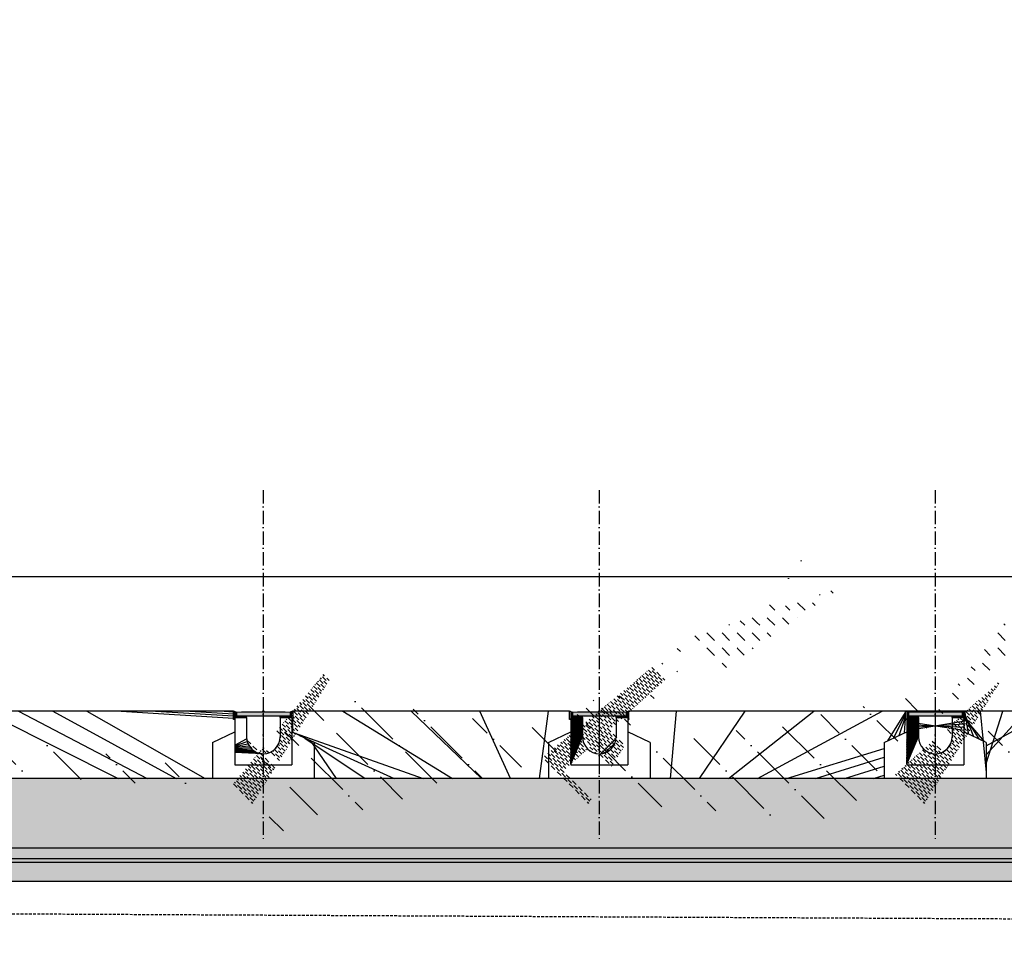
# Model space of a CAD drawing. Header units: centimetres. Extents: x 657501712 to 657529232, y 555122765 to 555182979.
# Tile 65 of 78: x 657509588 to 657510028, y 555123692 to 555124105. Entities that reach past the tile are written whole.
import ezdxf

# ---------------------------------------------------------------- set-up
doc = ezdxf.new("R2010")
doc.units = ezdxf.units.CM
doc.header["$LTSCALE"] = 0.1
for name, pattern in [('ZKZOK_PW_06_00_300$0$ACAD_ISO04W100', [30.5, 24, -3, 0.5, -3]), ('ZKZOK_PW_06_00_300$0$ACAD_ISO10W100', [18.5, 12, -3, 0.5, -3]), ('ZKZOK_PW_06_00_300$0$DASHED', [0.75, 0.5, -0.25])]:
    doc.linetypes.add(name, pattern=pattern)
for name, color, linetype in [('xrefs', 7, 'Continuous'), ('ZKZOK_PW_06_00_300$0$G_GB_030L', 7, 'ZKZOK_PW_06_00_300$0$ACAD_ISO04W100'), ('ZKZOK_PW_06_00_300$0$S_GB_300D', 1, 'Continuous'), ('ZKZOK_PW_06_00_300$0$S_GB_300H', 9, 'Continuous'), ('ZKZOK_PW_06_00_300$0$S_GB_300L', 3, 'Continuous'), ('ZKZOK_PW_06_00_300$0$S_GB_301D', 1, 'Continuous'), ('ZKZOK_PW_06_00_300$0$S_GB_301L', 1, 'Continuous'), ('ZKZOK_PW_06_00_300$0$S_GB_302L', 2, 'Continuous'), ('ZKZOK_PW_06_00_300$0$S_GB_303L', 3, 'Continuous'), ('ZKZOK_PW_06_00_300$0$S_GB_309H', 9, 'Continuous'), ('ZKZOK_PW_06_00_300$0$S_GB_309L', 9, 'Continuous'), ('ZKZOK_PW_06_00_300$0$S_GB_403L', 3, 'Continuous')]:
    doc.layers.add(name, color=color, linetype=linetype)
doc.layers.add('ZKZOK_PW_06_00_300$0$B_KRESK', color=9, linetype='Continuous', lineweight=18)

# ---------------------------------------------------------------- blocks, each defined once
blk = doc.blocks.new('wer')
at = {"layer": 'ZKZOK_PW_06_00_300$0$B_KRESK'}
h = blk.add_hatch(dxfattribs=at)
h.set_pattern_fill('DASH', color=251, scale=15, angle=-32.91639821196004, style=0)
h.set_pattern_definition([(134.9999911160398, (134350.7135362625, 43804.22805023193), (1.044320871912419e-05, 67.35192090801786), [47.625, -47.625])])
h.paths.add_polyline_path([(18719.5465669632, -113.1999855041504), (18717.14888000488, -113.1999855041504), (18721.94426631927, -11.24966716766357), (18719.54658126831, -11.77422618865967)])
h.paths.add_polyline_path([(19777.52553272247, -239.9806146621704), (19522.52555465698, -239.9806098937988), (19522.52555465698, -92.0644941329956), (19522.52551078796, -92.06449508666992), (19422.52555465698, -139.9806146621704), (19422.52555465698, -263.5268478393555), (19422.52555465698, -299.9806280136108), (19877.52552700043, -299.9806871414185), (19877.52553939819, -139.9806118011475), (19777.52554702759, -92.06449794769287)])
h = blk.add_hatch(dxfattribs=at)
h.set_pattern_fill('DASH', color=251, scale=15, angle=-32.91639821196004, style=0)
h.set_pattern_definition([(134.9999911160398, (135850.7135372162, 43804.22811985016), (1.044320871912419e-05, 67.35192090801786), [47.625, -47.625])])
h.paths.add_polyline_path([(20219.5465669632, -113.1999139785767), (20217.14888000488, -113.1999139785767), (20221.9442653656, -11.24959754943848), (20219.54657936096, -11.77415561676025)])
h.paths.add_polyline_path([(21277.52553272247, -239.980544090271), (21022.52555465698, -239.9805383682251), (21022.52555274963, -92.06442546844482), (21022.52551078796, -92.06442356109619), (20922.52555274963, -139.9805431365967), (20922.52555465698, -263.5267782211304), (20922.52555465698, -299.9805574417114), (21377.5255279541, -299.980616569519), (21377.52553939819, -139.9805431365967), (21277.52554607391, -92.06442832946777)])
h = blk.add_hatch(dxfattribs=at)
h.set_pattern_fill('DASH', color=251, scale=15, angle=-32.91639821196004, style=0)
h.set_pattern_definition([(134.9999911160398, (137350.7135353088, 43804.22819042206), (1.044320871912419e-05, 67.35192090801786), [47.625, -47.625])])
h.paths.add_polyline_path([(21719.5465669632, -113.1998443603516), (21717.14888000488, -113.1998434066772), (21721.94426631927, -11.24952697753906), (21719.54657936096, -11.77408504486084)])
h.paths.add_polyline_path([(22777.5255317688, -239.9804725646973), (22522.52555465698, -239.98046875), (22522.52555465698, -92.06435489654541), (22522.52550888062, -92.06435489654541), (22422.52555274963, -139.9804725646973), (22422.52555274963, -263.526707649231), (22422.52555465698, -299.980486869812), (22877.52552700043, -299.9805479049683), (22877.52553939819, -139.9804725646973), (22777.52554607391, -92.06435871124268)])
at = {"layer": 'ZKZOK_PW_06_00_300$0$S_GB_300H'}
h = blk.add_hatch(dxfattribs=at)
h.set_pattern_fill('ANSI37', color=251, angle=-2.067360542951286e-14)
h.set_pattern_definition([(44.99999999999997, (91811.80693626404, 15294.36273670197), (-2.245064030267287, 2.245064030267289), []), (135, (91811.80693626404, 15294.36273670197), (-2.245064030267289, -2.245064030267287), [])])
h.paths.add_polyline_path([(19517.52556800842, 0.01911830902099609), (19520.02556800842, 0.01911735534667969), (19522.52556800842, -2.980881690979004), (19522.52556800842, -32.98088359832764), (19517.52556610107, -32.98088359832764)])
h = blk.add_hatch(dxfattribs=at)
h.set_pattern_fill('ANSI37', color=251, angle=-2.067360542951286e-14)
h.set_pattern_definition([(135, (-52511.75580024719, 15294.36273765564), (2.245064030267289, 2.245064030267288), []), (44.99999999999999, (-52511.75580024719, 15294.36273765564), (2.245064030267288, -2.245064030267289), [])])
h.paths.add_polyline_path([(19782.52556800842, 0.01911735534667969), (19780.02556991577, 0.01911830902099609), (19777.52556800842, -2.980883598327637), (19777.5255689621, -32.98088359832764), (19782.5255689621, -32.98088359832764)])
h = blk.add_hatch(dxfattribs=at)
h.set_pattern_fill('ANSI37', color=251, angle=-2.067360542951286e-14)
h.set_pattern_definition([(44.99999999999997, (93311.80693626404, 15294.36282348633), (-2.245064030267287, 2.245064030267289), []), (135, (93311.80693626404, 15294.36282348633), (-2.245064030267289, -2.245064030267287), [])])
h.paths.add_polyline_path([(21017.52556800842, 0.01920413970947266), (21020.02556800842, 0.01920413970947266), (21022.52556800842, -2.98079776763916), (21022.52556800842, -32.98079776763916), (21017.52556800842, -32.98079776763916)])
h = blk.add_hatch(dxfattribs=at)
h.set_pattern_fill('ANSI37', color=251, angle=-2.067360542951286e-14)
h.set_pattern_definition([(135, (-51011.75579929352, 15294.36282348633), (2.245064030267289, 2.245064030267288), []), (44.99999999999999, (-51011.75579929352, 15294.36282348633), (2.245064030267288, -2.245064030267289), [])])
h.paths.add_polyline_path([(21282.5255689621, 0.01920413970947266), (21280.0255689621, 0.01920413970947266), (21277.5255689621, -2.980795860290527), (21277.5255689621, -32.98079776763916), (21282.5255689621, -32.98079586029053)])
h = blk.add_hatch(dxfattribs=at)
h.set_pattern_fill('ANSI37', color=251, angle=-2.067360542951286e-14)
h.set_pattern_definition([(44.99999999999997, (94811.80693626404, 15294.36273670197), (-2.245064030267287, 2.245064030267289), []), (135, (94811.80693626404, 15294.36273670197), (-2.245064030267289, -2.245064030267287), [])])
h.paths.add_polyline_path([(22517.52556610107, 0.01911830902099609), (22520.02556800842, 0.01911735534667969), (22522.52556800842, -2.980883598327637), (22522.52556800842, -32.98088359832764), (22517.52556800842, -32.98088359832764)])
h = blk.add_hatch(dxfattribs=at)
h.set_pattern_fill('ANSI37', color=251, angle=-2.067360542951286e-14)
h.set_pattern_definition([(135, (-49511.75580024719, 15294.36273765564), (2.245064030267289, 2.245064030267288), []), (44.99999999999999, (-49511.75580024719, 15294.36273765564), (2.245064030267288, -2.245064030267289), [])])
h.paths.add_polyline_path([(22782.5255689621, 0.01911735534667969), (22780.0255689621, 0.01911830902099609), (22777.52556991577, -2.980881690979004), (22777.5255689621, -32.98088359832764), (22782.52556991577, -32.980881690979)])
h = blk.add_hatch(color=251, dxfattribs=at)
h.dxf.hatch_style = 1
edge = h.paths.add_edge_path()
edge.add_arc((19520.02556800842, -35.48088359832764), 2.5, 0, 360)
at = {"layer": 'ZKZOK_PW_06_00_300$0$S_GB_300H', "ltscale": 10}
h = blk.add_hatch(dxfattribs=at)
h.set_pattern_fill('ANSI38', color=251, scale=3, angle=-2.067360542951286e-14)
h.set_pattern_definition([(44.99999999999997, (91811.80693626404, 15294.36273670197), (-6.735192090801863, 6.735192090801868), []), (135, (91811.80693626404, 15294.36273670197), (-20.2055762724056, 6.735192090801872), [23.8125, -14.2875])])
h.paths.add_polyline_path([(19725.02556610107, -27.98088932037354), (19777.5255651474, -27.98089408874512), (19777.52554512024, -239.9808959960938), (19522.52556800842, -239.9808893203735), (19522.52556800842, -27.98088359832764), (19575.02556610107, -27.98088359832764), (19575.02556228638, -114.9808788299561, 1), (19725.02556228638, -114.9808864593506)])
at = {"layer": 'ZKZOK_PW_06_00_300$0$S_GB_300H'}
h = blk.add_hatch(dxfattribs=at)
h.set_pattern_fill('ANSI31', color=251, angle=-2.067360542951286e-14)
h.set_pattern_definition([(44.99999999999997, (91814.30693626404, 15294.36273765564), (-2.245064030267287, 2.245064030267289), [])])
h.paths.add_polyline_path([(19575.02556610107, -27.980881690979), (19575.02556610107, -23.980881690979), (19529.02556705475, -23.98088264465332), (19529.02556610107, -2.980881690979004), (19525.02556800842, -2.980881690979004), (19525.02556800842, -27.980881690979)])
h = blk.add_hatch(dxfattribs=at)
h.set_pattern_fill('ANSI31', color=251, angle=-2.067360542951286e-14)
h.set_pattern_definition([(135, (-52514.25580024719, 15294.36273765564), (2.245064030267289, 2.245064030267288), [])])
h.paths.add_polyline_path([(19725.02556991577, -27.980881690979), (19725.02556991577, -23.98088264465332), (19771.0255689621, -23.98088264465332), (19771.0255689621, -2.980881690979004), (19775.0255689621, -2.980881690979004), (19775.02556991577, -27.980881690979)])
h = blk.add_hatch(color=251, dxfattribs=at)
h.dxf.hatch_style = 1
edge = h.paths.add_edge_path()
edge.add_arc((19780.0255689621, -35.48088359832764), 2.5, 0, 360)
h = blk.add_hatch(color=251, dxfattribs=at)
h.dxf.hatch_style = 1
edge = h.paths.add_edge_path()
edge.add_arc((21020.02556800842, -35.48079776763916), 2.5, 0, 360)
at = {"layer": 'ZKZOK_PW_06_00_300$0$S_GB_300H', "ltscale": 10}
h = blk.add_hatch(dxfattribs=at)
h.set_pattern_fill('ANSI38', color=251, scale=3, angle=-2.067360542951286e-14)
h.set_pattern_definition([(44.99999999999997, (93311.80693626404, 15294.36282348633), (-6.735192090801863, 6.735192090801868), []), (135, (93311.80693626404, 15294.36282348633), (-20.2055762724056, 6.735192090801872), [23.8125, -14.2875])])
h.paths.add_polyline_path([(21225.02556800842, -27.98080348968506), (21277.52556610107, -27.98080825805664), (21277.52554607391, -239.980809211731), (21022.52556800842, -239.9808034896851), (21022.52556800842, -27.98079586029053), (21075.02556610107, -27.98079586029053), (21075.02556228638, -114.9807929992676, 1), (21225.02556228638, -114.9807996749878)])
at = {"layer": 'ZKZOK_PW_06_00_300$0$S_GB_300H'}
h = blk.add_hatch(dxfattribs=at)
h.set_pattern_fill('ANSI31', color=251, angle=-2.067360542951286e-14)
h.set_pattern_definition([(44.99999999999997, (93314.30693626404, 15294.36282348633), (-2.245064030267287, 2.245064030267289), [])])
h.paths.add_polyline_path([(21075.02556610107, -27.98079490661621), (21075.02556610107, -23.98079586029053), (21029.02556800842, -23.98079681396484), (21029.02556705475, -2.980794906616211), (21025.02556800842, -2.980794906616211), (21025.02556800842, -27.98079586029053)])
h = blk.add_hatch(dxfattribs=at)
h.set_pattern_fill('ANSI31', color=251, angle=-2.067360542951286e-14)
h.set_pattern_definition([(135, (-51014.25580024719, 15294.36282348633), (2.245064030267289, 2.245064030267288), [])])
h.paths.add_polyline_path([(21225.02556991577, -27.98079490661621), (21225.02556991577, -23.98079586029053), (21271.0255689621, -23.98079586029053), (21271.0255689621, -2.980794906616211), (21275.0255689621, -2.980795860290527), (21275.0255689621, -27.98079586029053)])
h = blk.add_hatch(color=251, dxfattribs=at)
h.dxf.hatch_style = 1
edge = h.paths.add_edge_path()
edge.add_arc((21280.02556800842, -35.48079776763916), 2.5, 0, 360)
h = blk.add_hatch(color=251, dxfattribs=at)
h.dxf.hatch_style = 1
edge = h.paths.add_edge_path()
edge.add_arc((22520.02556800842, -35.48088359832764), 2.5, 0, 360)
at = {"layer": 'ZKZOK_PW_06_00_300$0$S_GB_300H', "ltscale": 10}
h = blk.add_hatch(dxfattribs=at)
h.set_pattern_fill('ANSI38', color=251, scale=3, angle=-2.067360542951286e-14)
h.set_pattern_definition([(44.99999999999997, (94811.80693626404, 15294.36273670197), (-6.735192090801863, 6.735192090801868), []), (135, (94811.80693626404, 15294.36273670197), (-20.2055762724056, 6.735192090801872), [23.8125, -14.2875])])
h.paths.add_polyline_path([(22725.02556610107, -27.98089027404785), (22777.5255651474, -27.98089504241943), (22777.52554512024, -239.9808959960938), (22522.52556800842, -239.9808893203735), (22522.52556800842, -27.98088359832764), (22575.02556610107, -27.98088359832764), (22575.02556228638, -114.9808778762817, 1), (22725.0255613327, -114.9808864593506)])
at = {"layer": 'ZKZOK_PW_06_00_300$0$S_GB_300H'}
h = blk.add_hatch(dxfattribs=at)
h.set_pattern_fill('ANSI31', color=251, angle=-2.067360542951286e-14)
h.set_pattern_definition([(44.99999999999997, (94814.30693721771, 15294.36273765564), (-2.245064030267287, 2.245064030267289), [])])
h.paths.add_polyline_path([(22575.02556800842, -27.980881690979), (22575.02556800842, -23.980881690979), (22529.02556705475, -23.980881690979), (22529.02556800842, -2.980883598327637), (22525.02556800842, -2.980881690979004), (22525.02556800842, -27.98088073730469)])
h = blk.add_hatch(dxfattribs=at)
h.set_pattern_fill('ANSI31', color=251, angle=-2.067360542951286e-14)
h.set_pattern_definition([(135, (-49514.25579929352, 15294.36273765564), (2.245064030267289, 2.245064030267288), [])])
h.paths.add_polyline_path([(22725.02556991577, -27.980881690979), (22725.02556991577, -23.98088264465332), (22771.0255689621, -23.98088264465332), (22771.02556991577, -2.980883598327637), (22775.02556991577, -2.980883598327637), (22775.0255689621, -27.98088073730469)])
h = blk.add_hatch(color=251, dxfattribs=at)
h.dxf.hatch_style = 1
edge = h.paths.add_edge_path()
edge.add_arc((22780.0255689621, -35.480881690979), 2.5, 0, 360)
at = {"layer": 'ZKZOK_PW_06_00_300$0$S_GB_309H'}
h = blk.add_hatch(dxfattribs=at)
h.set_pattern_fill('ANSI33', color=251, scale=30, angle=-2.067360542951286e-14)
h.set_pattern_definition([(44.99999999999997, (-736443.4490127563, 461576.4483423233), (-134.7038418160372, 134.7038418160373), []), (44.99999999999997, (-736308.7451133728, 461576.4483423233), (-134.7038418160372, 134.7038418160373), [95.24999999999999, -47.62499999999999])])
h.paths.add_polyline_path([(10899.74934387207, -310.1945667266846), (9059.749345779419, -310.1945667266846), (9059.74935913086, -610.1945667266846), (10899.74935817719, -610.1945667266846)])
h.paths.add_polyline_path([(9059.749345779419, -310.1945667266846), (8178.6139793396, -300), (8178.614530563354, -610.1945667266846), (9059.74935913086, -610.1945667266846)])
h.paths.add_polyline_path([(12750.02613449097, 6150), (12600.0255279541, 6150), (12600.0255279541, 600), (12750.02613449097, 600.0000009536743)])
h.paths.add_polyline_path([(12600.0255279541, 6150), (12450.0255279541, 6150), (12450.0255279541, 600), (12600.0255279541, 600)])
h.paths.add_polyline_path([(12550.02552986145, 6560), (12450.0255279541, 6560.000000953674), (12450.0255279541, 6240), (12550.0255279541, 6240.000000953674)], flags=17)
h.paths.add_polyline_path([(12600.0255279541, 6600), (12550.0255279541, 6600.000000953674), (12550.02552986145, 6560), (12550.0255279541, 6200), (12450.0255279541, 6200.000000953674), (12450.0255279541, 6150), (12600.0255279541, 6150)])
h.paths.add_polyline_path([(12650.02613449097, 6600), (12600.0255279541, 6600), (12600.0255279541, 6150), (12750.02613449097, 6150), (12750.02613449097, 6200.000000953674), (12650.02613449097, 6200), (12650.02613639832, 6240)])
h.paths.add_polyline_path([(12750.02613449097, 6560), (12650.02613449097, 6560.000000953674), (12650.02613639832, 6240), (12750.02613639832, 6240)])
h.paths.add_polyline_path([(16139.74934577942, -300), (14299.7496471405, -299.9999990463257), (14299.74935913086, -610.1945667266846), (16139.74935913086, -610.1945667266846)])
h.paths.add_polyline_path([(17979.74964904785, -299.9999980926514), (16139.74934577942, -300), (16139.74935913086, -610.1945667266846), (17979.74935817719, -610.1945667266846)])
h.paths.add_polyline_path([(19819.74934577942, -299.9999980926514), (17979.74964904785, -299.9999980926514), (17979.74935817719, -610.1945667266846), (19819.74935913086, -610.1945667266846)])
h.paths.add_polyline_path([(21659.74964904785, -299.9999122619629), (19819.74934577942, -299.9999980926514), (19819.74935913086, -610.1945667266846), (21659.74935913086, -610.1945667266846)])
h.paths.add_polyline_path([(23499.74964904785, -299.9999980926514), (21659.74964904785, -299.9999122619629), (21659.74935913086, -610.1945667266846), (23499.74935817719, -610.1945667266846)])
h.paths.add_polyline_path([(25350.05136489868, 6150), (25200.05106258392, 6150), (25200.05106258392, 600.0000009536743), (25350.0510892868, 600)])
h.paths.add_polyline_path([(25200.05106258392, 6150), (25050.05106258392, 6150.000000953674), (25050.05106258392, 600.0000009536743), (25200.05106258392, 600.0000009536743)])
h.paths.add_polyline_path([(25350.05136585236, 6560), (25250.05136585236, 6560.000000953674), (25250.05136585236, 6240.000000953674), (25350.05136680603, 6240)])
h.paths.add_polyline_path([(25250.05136680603, 6600), (25200.05106163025, 6600.000000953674), (25200.05106258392, 6150), (25350.05136489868, 6150), (25350.05136680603, 6180.000000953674), (25350.05136680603, 6200.000000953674), (25250.05167007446, 6200.000000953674), (25250.05136680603, 6200)])
h.paths.add_polyline_path([(25200.05106163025, 6600.000000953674), (25150.05075836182, 6600.000000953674), (25150.05075836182, 6560.000000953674), (25150.05075836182, 6240), (25150.05106258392, 6240.000000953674), (25150.05106258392, 6200), (25050.05106163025, 6200.000000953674), (25050.05106258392, 6150.000000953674), (25200.05106258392, 6150)])
h.paths.add_polyline_path([(25150.05075836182, 6560.000000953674), (25050.05075836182, 6560.000000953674), (25050.05075836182, 6240.000000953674), (25150.05075836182, 6240)], flags=17)
h.paths.add_polyline_path([(36100.30170822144, -300.0000009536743), (34260.30171108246, -299.9999980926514), (34260.30169582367, -610.1945667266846), (36100.30169487, -610.1945667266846)])
h.paths.add_polyline_path([(34260.30171108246, -299.9999980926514), (32420.30170726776, -299.9999980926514), (32420.30169487, -610.1945667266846), (34260.30169582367, -610.1945667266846)])
h.paths.add_polyline_path([(32420.30170726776, -299.9999980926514), (30580.30201148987, -299.9999990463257), (30580.30169582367, -610.1945667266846), (32420.30169487, -610.1945667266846)])
h.paths.add_polyline_path([(30580.30201148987, -299.9999990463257), (28740.30170822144, -300.0004167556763), (28740.30169487, -610.1945667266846), (30580.30169582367, -610.1945667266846)])
h.paths.add_polyline_path([(28740.30170822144, -300.0004167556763), (26900.30171012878, -299.9999990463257), (26900.30169487, -610.1945667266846), (28740.30169487, -610.1945667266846)])
h.paths.add_polyline_path([(37949.97445869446, 6150.000000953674), (37799.97445869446, 6150.000000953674), (37799.97445869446, 600.0000009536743), (37949.97445869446, 600.0000009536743)])
h.paths.add_polyline_path([(37799.97445869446, 6150.000000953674), (37649.97445869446, 6150.000000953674), (37649.97445869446, 600.0000009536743), (37799.97445869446, 600.0000009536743)])
h.paths.add_polyline_path([(37949.97445869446, 7200.000000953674), (37799.97445869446, 7200), (37799.97445869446, 6150.000000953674), (37949.97445869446, 6150.000000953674)])
h.paths.add_polyline_path([(37799.97445869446, 7200), (37649.97445869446, 7200.000000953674), (37649.97445869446, 6600), (37749.97415542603, 6600), (37749.97415542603, 6200), (37649.97446060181, 6200), (37649.97445869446, 6150.000000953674), (37799.97445869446, 6150.000000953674)])
h.paths.add_polyline_path([(12450.0255279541, -10.19456768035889), (12600.02552700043, -10.19456672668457), (12600.0255279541, 600), (12450.0255279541, 600)])
h.paths.add_polyline_path([(11949.99320411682, -610.1945667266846), (11949.99320793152, -299.9999980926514), (10899.74934387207, -310.1945667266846), (10899.74935817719, -610.1945667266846)])
h.paths.add_polyline_path([(13250.05785179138, -299.9999980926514), (13250.05785179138, -610.1945667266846), (14299.74935913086, -610.1945667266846), (14299.7496471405, -299.9999990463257)])
h.paths.add_polyline_path([(12600.02552700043, -10.19456672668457), (12750.02613449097, -10.19456672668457), (12750.02613449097, 600.0000009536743), (12600.0255279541, 600)])
h.paths.add_polyline_path([(25200.05106258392, 0), (25350.0510597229, 0), (25350.0510892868, 600), (25200.05106258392, 600.0000009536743)])
h.paths.add_polyline_path([(25850.05136585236, -299.9999980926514), (25850.05106258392, -610.1945676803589), (26900.30169487, -610.1945667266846), (26900.30171012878, -299.9999990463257)])
h.paths.add_polyline_path([(25050.05106163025, 0), (25200.05106258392, 0), (25200.05106258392, 600.0000009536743), (25050.05106258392, 600.0000009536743)])
h.paths.add_polyline_path([(24550.05106163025, -610.1945667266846), (24550.05106163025, -299.9999980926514), (23499.74964904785, -299.9999980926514), (23499.74935817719, -610.1945667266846)])
h.paths.add_polyline_path([(37149.97445869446, -610.1945667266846), (37149.97476196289, -299.9999990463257), (36100.30170822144, -300.0000009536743), (36100.30169487, -610.1945667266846)])
h.paths.add_polyline_path([(37649.97445869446, -10.19456672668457), (37799.97445869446, -10.19456672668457), (37799.97445869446, 600.0000009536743), (37649.97445869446, 600.0000009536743)])
h.paths.add_polyline_path([(37799.97445869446, -10.19456672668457), (37949.97445869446, -10.19456672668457), (37949.97445869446, 600.0000009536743), (37799.97445869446, 600.0000009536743)])
h = blk.add_hatch(dxfattribs=at)
h.set_pattern_fill('ANSI35', color=251, scale=25, angle=270)
h.set_pattern_definition([(314.9999999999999, (-736443.449005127, 384631.1646146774), (112.2532015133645, 112.2532015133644), []), (314.9999999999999, (-736443.4490041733, 384518.9113674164), (112.2532015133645, 112.2532015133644), [198.4375, -39.68749999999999, 0, -39.68749999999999])])
h.paths.add_polyline_path([(15022.52556800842, -92.06477546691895), (15022.52556800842, -37.98088359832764), (15017.52556800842, -37.98088359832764), (15017.52556800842, 0.01911735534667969), (14200.02553653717, 0.01911735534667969), (14200.0255355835, -299.9808826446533), (14922.52556800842, -299.980881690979), (14922.52556800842, -139.9808931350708)])
h.paths.add_polyline_path([(14200.02553653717, 0.01911735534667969), (13782.52554607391, 0.01911735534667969), (13782.52554512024, -37.98088359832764), (13781.14391326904, -93.79856491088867), (13877.5255279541, -139.9808931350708), (13877.52551651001, -299.980881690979), (14200.0255355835, -299.9808826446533)])
h.paths.add_polyline_path([(13522.52554321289, -37.98088359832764), (13517.52554321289, -37.980881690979), (13517.52554321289, 0.01911830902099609), (13250.05786132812, 0.01911735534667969), (13250.05786132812, -299.980881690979), (13422.52554512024, -299.980881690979), (13422.52554321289, -139.9808950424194), (13522.52554321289, -92.06477546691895)])
h.paths.add_polyline_path([(16522.52556800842, -92.06477642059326), (16522.52556610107, -37.98088359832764), (16517.52556800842, -37.98088359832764), (16517.52556800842, 0.01911735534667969), (15282.5255689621, 0.01911735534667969), (15282.52556991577, -37.98088359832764), (15281.14393615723, -93.79856586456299), (15377.52555274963, -139.9808950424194), (15377.52554130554, -299.980881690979), (16422.52556800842, -299.980881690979), (16422.52556800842, -139.9808950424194)])
h.paths.add_polyline_path([(18022.52556800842, -92.06477546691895), (18022.52556800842, -37.980881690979), (18017.52556800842, -37.98088359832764), (18017.52556800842, 0.01911735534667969), (16782.5255689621, 0.01911735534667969), (16782.52556991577, -37.98088359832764), (16781.14393615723, -93.79856586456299), (16877.52555274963, -139.9808950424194), (16877.52554130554, -299.980881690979), (17922.52556800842, -299.9808826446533), (17922.52556800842, -139.9808950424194)])
h.paths.add_polyline_path([(19522.52556800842, -37.98088359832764), (19517.52556800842, -37.980881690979), (19517.52556800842, 0.01911830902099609), (18282.5255689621, 0.01911830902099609), (18282.5255689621, -37.980881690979), (18281.14393615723, -93.79856491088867), (18377.52555179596, -139.9808950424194), (18377.52554035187, -299.980881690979), (19422.52556800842, -299.980881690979), (19422.52556800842, -139.9808950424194), (19522.52556800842, -92.06477546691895)])
h.paths.add_polyline_path([(21022.52556800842, -92.06468868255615), (21022.52556800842, -37.98079586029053), (21017.52556800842, -37.98079776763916), (21017.52556800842, 0.01920413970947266), (19782.52556800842, 0.01911735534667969), (19782.5255689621, -37.98088359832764), (19781.14393615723, -93.79856491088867), (19877.52555179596, -139.9808950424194), (19877.52554035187, -299.980881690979), (20922.52556800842, -299.980881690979), (20922.52556800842, -139.9808073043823)])
h.paths.add_polyline_path([(22522.52556800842, -37.98088359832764), (22517.52556800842, -37.980881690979), (22517.52556800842, 0.01920413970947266), (21282.5255689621, 0.01920413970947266), (21282.5255689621, -37.98079586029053), (21281.14393615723, -93.7984790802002), (21377.52555179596, -139.980809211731), (21377.52554035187, -299.980881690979), (22422.52556800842, -299.980881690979), (22422.52556800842, -139.9808931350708), (22522.52556800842, -92.06477546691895)])
h.paths.add_polyline_path([(23922.52556800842, -139.9808950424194), (24022.52556800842, -92.06477642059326), (24022.52556800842, -37.98088359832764), (24017.52556800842, -37.98088359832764), (24017.52556800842, 0.01920413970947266), (22782.5255689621, 0.01920318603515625), (22782.5255689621, -37.98088359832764), (22781.14393615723, -93.79856491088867), (22877.52555179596, -139.9808931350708), (22877.52554035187, -299.980881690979), (23922.52556800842, -299.980881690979)])
h.paths.add_polyline_path([(24550.05107021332, 0.01911830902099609), (24282.52556991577, 0.01911735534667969), (24282.5255689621, -37.98088359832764), (24281.14393615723, -93.79856586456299), (24377.52555274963, -139.9808950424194), (24377.52554035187, -299.980881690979), (24550.05107021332, -299.980881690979)])
h = blk.add_hatch(dxfattribs=at)
h.set_pattern_fill('DASH', color=251, scale=15, angle=315)
h.set_pattern_definition([(314.9999999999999, (-735957.7343015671, 388596.2563142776), (67.35192090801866, -3.907985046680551e-14), [47.62499999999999, -47.62499999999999])])
h.paths.add_polyline_path([(25750.0833864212, -900), (24550.0510635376, -899.9999990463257), (24550.05375576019, -950), (25750.08607673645, -949.9407358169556)])
h.paths.add_polyline_path([(38499.97445869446, -899.9999904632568), (38350.00678348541, -900), (37149.97445869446, -899.9999990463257), (37149.97715187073, -949.9999990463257), (38350.00947284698, -949.9407358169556), (38499.97445869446, -950)])
h.paths.add_polyline_path([(11949.99320316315, -659.9913883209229), (11949.99320411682, -610.1945667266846), (8178.647403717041, -610.1945667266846), (8178.650096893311, -660.1945657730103)])
h.paths.add_polyline_path([(24550.05106258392, -659.3125734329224), (24550.05106163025, -610.1945667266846), (13250.05785179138, -610.1945667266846), (13250.05785274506, -659.9213485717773)])
h.paths.add_polyline_path([(37149.97445869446, -658.6337661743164), (37149.97445869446, -610.1945667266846), (25850.05106258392, -610.1945676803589), (25850.05106258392, -659.2425374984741)])
h = blk.add_hatch(dxfattribs=at)
h.set_pattern_fill('DASH', color=251, scale=20, angle=44.99999999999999)
h.set_pattern_definition([(44.99999999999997, (-735957.7343015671, 388596.2563142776), (3.907985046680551e-14, 89.80256121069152), [63.5, -63.5])])
h.paths.add_polyline_path([(37249.9421339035, -949.9954414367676), (37149.97445869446, -949.9999990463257), (37149.97445869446, -658.6337661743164), (25850.05106258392, -659.2425374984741), (25850.05106258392, -899.9999990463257), (25850.05375289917, -949.9407339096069), (25750.0860786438, -949.9452924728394), (25750.08607673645, -949.9407358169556), (24650.01873779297, -949.9999990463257), (24650.01873779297, -949.9954414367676), (24550.05106258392, -950), (24550.05106258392, -659.3125734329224), (13250.05785274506, -659.9213485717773), (13250.05785274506, -900), (13150.05785179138, -900), (13150.0605430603, -949.9407358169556), (11949.99320411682, -950), (11949.99320316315, -659.9913883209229), (8178.650096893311, -660.1945657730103), (8178.655485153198, -760.1945667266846), (11609.75873947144, -760.1945667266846), (11849.99370670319, -1050.00060749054), (13350.05737686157, -1050.00057220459), (13590.29231643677, -760.1945667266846), (24209.78427314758, -760.1945667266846), (24450.05106258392, -1050), (25850.0833864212, -1049.999999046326), (26190.31785011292, -760.1945667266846), (36809.70767021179, -760.1945667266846), (37008.5213394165, -1000), (38499.97446060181, -1000.000000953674), (38499.97445869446, -950), (37249.9421339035, -950)])
at = {"layer": 'ZKZOK_PW_06_00_300$0$S_GB_403L'}
h = blk.add_hatch(color=251, dxfattribs=at)
h.dxf.hatch_style = 1
h.paths.add_polyline_path([(19769.66086769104, -22.63119411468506), (19769.66086769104, -3.531192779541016), (19747.16087341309, -2.631194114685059), (19552.16086769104, -2.631192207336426), (19529.66086673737, -3.531192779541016), (19529.66086769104, -22.63119220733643)])
h = blk.add_hatch(color=251, dxfattribs=at)
h.dxf.hatch_style = 1
h.paths.add_polyline_path([(21269.66086959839, -22.63110637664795), (21269.66086959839, -3.531105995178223), (21247.16087341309, -2.631106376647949), (21052.16086769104, -2.631105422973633), (21029.66086769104, -3.531105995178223), (21029.66086769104, -22.63110637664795)])
h = blk.add_hatch(color=251, dxfattribs=at)
h.dxf.hatch_style = 1
h.paths.add_polyline_path([(22769.66086769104, -22.63119411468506), (22769.66086769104, -3.531192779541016), (22747.16087341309, -2.631194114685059), (22552.16086769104, -2.631192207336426), (22529.66086769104, -3.531192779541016), (22529.66086769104, -22.63119220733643)])
at = {"layer": 'ZKZOK_PW_06_00_300$0$G_GB_030L', "color": 251, "linetype": 'ZKZOK_PW_06_00_300$0$ACAD_ISO10W100', "ltscale": 50}
for p, q in [((19650.02552318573, 987.2245435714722), (19650.02559661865, -574.9808826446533)), ((21150.02552318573, 987.2246313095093), (21150.02559661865, -574.9808826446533)), ((22650.02552318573, 987.2247171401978), (22650.02559661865, -574.9808826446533))]:
    blk.add_line(p, q, dxfattribs=at)
at = {"layer": 'ZKZOK_PW_06_00_300$0$G_GB_030L', "color": 251, "linetype": 'ZKZOK_PW_06_00_300$0$ACAD_ISO10W100', "ltscale": 5}
for points in [[(19650.0255689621, 30.5383996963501), (19650.02555179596, -281.0545330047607)], [(21150.02556991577, 30.53848552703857), (21150.02555179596, -281.0544481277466)], [(22650.02556991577, 30.5383996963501), (22650.02555274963, -281.0545330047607)]]:
    blk.add_lwpolyline(points, dxfattribs=at)
at = {"layer": 'ZKZOK_PW_06_00_300$0$S_GB_300D', "color": 251}
for p, q in [((19522.52556800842, -149.9808950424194), (19522.52556800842, -149.9808950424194)), ((21022.52556800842, -149.980809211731), (21022.52556800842, -149.980809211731)), ((22522.52556800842, -149.9808950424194), (22522.52556800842, -149.9808950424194))]:
    blk.add_line(p, q, dxfattribs=at)
at = {"layer": 'ZKZOK_PW_06_00_300$0$S_GB_300L', "color": 251}
for p, q in [((19422.52556800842, -139.9808950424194), (19522.52556800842, -92.06477546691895)), ((19877.52555179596, -139.9808950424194), (19777.52555179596, -92.06477546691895)), ((20922.52556800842, -139.9808073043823), (21022.52556800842, -92.06468868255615)), ((21377.52555179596, -139.980809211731), (21277.52555274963, -92.06468868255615)), ((22422.52556800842, -139.9808931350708), (22522.52556800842, -92.06477546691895)), ((22877.52555179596, -139.9808931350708), (22777.52555179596, -92.06477546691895)), ((19422.52556800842, -139.9808950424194), (19422.52556800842, -299.980881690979)), ((19877.52555179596, -139.9808950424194), (19877.52554035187, -299.980881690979)), ((20922.52556800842, -139.9808073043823), (20922.52556800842, -299.9807958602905)), ((21377.52555179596, -139.980809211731), (21377.52554035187, -299.9807958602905)), ((22422.52556800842, -139.9808931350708), (22422.52556800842, -299.980881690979)), ((22877.52555179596, -139.9808931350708), (22877.52554035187, -299.980881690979)), ((20047.24931144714, -299.9999990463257), (19592.24933815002, -299.9999990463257)), ((21887.24931144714, -299.9999132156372), (21432.24933815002, -299.9999132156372))]:
    blk.add_line(p, q, dxfattribs=at)
at = {"layer": 'ZKZOK_PW_06_00_300$0$S_GB_301D', "color": 251}
for p, q in [((19645.42797279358, 0.01911735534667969), (19654.62316226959, 0.01911735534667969)), ((21145.42797279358, 0.01920413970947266), (21154.62316226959, 0.01920318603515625)), ((22645.42797374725, 0.01911735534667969), (22654.62316322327, 0.01911735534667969))]:
    blk.add_line(p, q, dxfattribs=at)
at = {"layer": 'ZKZOK_PW_06_00_300$0$S_GB_301D', "color": 251, "linetype": 'ZKZOK_PW_06_00_300$0$DASHED', "ltscale": 250}
blk.add_line((8178.614540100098, -852.9373359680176), (37649.97446727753, -999.9999990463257), dxfattribs=at)
at = {"layer": 'ZKZOK_PW_06_00_300$0$S_GB_301L', "color": 251, "linetype": 'ZKZOK_PW_06_00_300$0$DASHED', "ltscale": 1000}
for p, q in [((39949.97447013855, 599.9999914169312), (-12750.02553939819, 600)), ((37649.97445869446, 600.0000009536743), (-12750.02554130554, 600))]:
    blk.add_line(p, q, dxfattribs=at)
at = {"layer": 'ZKZOK_PW_06_00_300$0$S_GB_301L', "color": 251, "linetype": 'ZKZOK_PW_06_00_300$0$DASHED', "ltscale": 150, "const_width": 5}
blk.add_lwpolyline([(13250.05785274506, -675.2611818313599), (24550.05106258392, -675.2611818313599)], dxfattribs=at)
at = {"layer": 'ZKZOK_PW_06_00_300$0$S_GB_301L', "color": 251}
for centre in [(19520.02556800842, -35.48088359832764), (19780.0255689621, -35.48088359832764), (21020.02556800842, -35.48079776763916), (21280.02556800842, -35.48079776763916), (22520.02556800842, -35.48088359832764), (22780.0255689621, -35.480881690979)]:
    blk.add_circle(centre, 2.5, dxfattribs=at)
at = {"layer": 'ZKZOK_PW_06_00_300$0$S_GB_302L', "color": 251}
for p, q in [((19522.52556800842, -27.98088359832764), (19522.52556800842, -239.9808826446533)), ((19522.52556800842, -27.98088359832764), (19575.02556419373, -27.98088359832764)), ((19725.02556610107, -27.98088932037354), (19777.5255651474, -27.98089408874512)), ((19777.5255651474, -27.98089408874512), (19777.52554512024, -239.9808959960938)), ((21022.52556800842, -27.98079586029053), (21022.52556800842, -239.9807968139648)), ((21022.52556800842, -27.98079586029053), (21075.02556419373, -27.98079776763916)), ((21225.02556800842, -27.98080348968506), (21277.52556610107, -27.98080825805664)), ((21277.52556610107, -27.98080825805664), (21277.52554607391, -239.980809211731)), ((22522.52556800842, -27.98088359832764), (22522.52556800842, -239.9808826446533)), ((22522.52556800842, -27.98088359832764), (22575.0255651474, -27.98088359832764)), ((22725.02556610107, -27.98089027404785), (22777.5255651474, -27.98089504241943)), ((22777.5255651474, -27.98089504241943), (22777.52554512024, -239.9808959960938)), ((19522.52556800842, -239.9808893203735), (19777.52554512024, -239.9808959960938)), ((21022.52556800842, -239.9808034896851), (21277.52554607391, -239.980809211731)), ((22522.52556800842, -239.9808893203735), (22777.52554512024, -239.9808959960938))]:
    blk.add_line(p, q, dxfattribs=at)
for points in [[(19575.02556610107, -27.98088359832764), (19575.02556228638, -114.9808826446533)], [(19725.02556610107, -27.98088932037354), (19725.02556228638, -114.9808912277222)], [(21075.02556610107, -27.98079586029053), (21075.02556228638, -114.9807968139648)], [(21225.02556800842, -27.98080348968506), (21225.0255613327, -114.9808034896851)], [(22575.02556610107, -27.98088359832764), (22575.02556228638, -114.980881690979)], [(22725.02556610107, -27.98089027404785), (22725.02556228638, -114.9808893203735)]]:
    blk.add_lwpolyline(points, dxfattribs=at)
for centre in [(19650.02556228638, -114.9808826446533), (21150.02556228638, -114.9807958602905), (22650.02556228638, -114.9808826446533)]:
    blk.add_arc(centre, 75.00000000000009, 180, 0, dxfattribs=at)
at = {"layer": 'ZKZOK_PW_06_00_300$0$S_GB_303L', "color": 251}
for p, q in [((19517.52556800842, 0.01911830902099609), (18282.5255689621, 0.01911830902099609)), ((21017.52556800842, 0.01920413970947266), (19782.52556800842, 0.01911735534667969)), ((24017.52556800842, 0.01920413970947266), (21282.5255689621, 0.01920413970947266)), ((24550.05107021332, -299.9999980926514), (13250.05786132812, -299.9999990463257)), ((24550.05136489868, -299.9999980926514), (13250.05815601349, -299.9999990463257)), ((13250.05785179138, -610.1945667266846), (24550.05106163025, -610.1945667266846))]:
    blk.add_line(p, q, dxfattribs=at)
at = {"layer": 'ZKZOK_PW_06_00_300$0$S_GB_309H', "color": 251}
for points in [[(19522.52556800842, -37.98088359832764), (19517.52556800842, -37.980881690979), (19517.52556800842, 0.01911830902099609), (19520.02556800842, 0.01911735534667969), (19525.02556800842, -2.980881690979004), (19525.02556800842, -27.980881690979)], [(19777.5255689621, -37.98088359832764), (19782.5255689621, -37.98088359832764), (19782.52556800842, 0.01911735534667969), (19780.02556991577, 0.01911830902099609), (19775.0255689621, -2.980881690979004), (19775.02556991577, -27.980881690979)], [(21022.52556800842, -37.98079586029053), (21017.52556800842, -37.98079776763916), (21017.52556800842, 0.01920413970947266), (21020.02556800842, 0.01920413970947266), (21025.02556800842, -2.980794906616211), (21025.02556800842, -27.98079586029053)], [(21277.5255689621, -37.98079776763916), (21282.5255689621, -37.98079586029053), (21282.5255689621, 0.01920413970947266), (21280.0255689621, 0.01920413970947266), (21275.0255689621, -2.980795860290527), (21275.0255689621, -27.98079586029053)], [(22522.52556800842, -37.98088359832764), (22517.52556800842, -37.980881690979), (22517.52556610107, 0.01911830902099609), (22520.02556800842, 0.01911735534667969), (22525.02556800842, -2.980881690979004), (22525.02556800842, -27.98088073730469)], [(22777.5255689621, -37.98088359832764), (22782.5255689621, -37.98088359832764), (22782.5255689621, 0.01911735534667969), (22780.0255689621, 0.01911830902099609), (22775.02556991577, -2.980883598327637), (22775.0255689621, -27.98088073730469)]]:
    blk.add_lwpolyline(points, dxfattribs=at)
at = {"layer": 'ZKZOK_PW_06_00_300$0$S_GB_309L', "color": 251, "linetype": 'Continuous'}
for p, q in [((24550.05106163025, -659.3071880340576), (13250.05785274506, -659.9213485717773)), ((24209.78427314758, -760.1945667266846), (13590.29231643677, -760.1945667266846))]:
    blk.add_line(p, q, dxfattribs=at)
at = {"layer": 'ZKZOK_PW_06_00_300$0$S_GB_403L', "color": 251}
for p, q in [((19525.02556800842, -27.980881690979), (19575.02556419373, -27.98088359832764)), ((19525.02556800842, -27.980881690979), (19575.02556419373, -27.98088359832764)), ((19530.02556800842, -3.880882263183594), (19530.02556800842, -22.98088359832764)), ((19575.02556419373, -27.98088359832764), (19575.0255651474, -23.980881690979)), ((19725.02557086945, -27.98088359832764), (19725.02557182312, -23.98088264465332)), ((19775.02556991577, -27.980881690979), (19725.02557086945, -27.98088359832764)), ((19725.02557182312, -27.980881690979), (19775.0255689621, -27.98089408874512)), ((19770.0255689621, -3.880881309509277), (19770.0255689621, -22.98088359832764)), ((21025.02556800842, -27.98079586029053), (21075.02556419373, -27.98079776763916)), ((21025.02556800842, -27.98079586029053), (21075.02556419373, -27.98079776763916)), ((21030.02556800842, -3.880796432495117), (21030.02556800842, -22.98079586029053)), ((21075.02556419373, -27.98079776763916), (21075.0255651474, -23.98079586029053)), ((21225.02557182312, -27.98079586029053), (21225.02557182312, -23.98079586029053)), ((21225.02557182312, -27.98079490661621), (21275.0255689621, -27.98080825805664)), ((21275.0255689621, -27.98079586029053), (21225.02557182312, -27.98079586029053)), ((21270.02556800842, -3.880796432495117), (21270.0255689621, -22.98079776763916)), ((22525.02556800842, -27.98088073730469), (22575.0255651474, -27.98088359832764)), ((22525.02556800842, -27.98088073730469), (22575.0255651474, -27.98088359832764)), ((22530.02556800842, -3.88088321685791), (22530.02556800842, -22.98088359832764)), ((22575.0255651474, -27.98088359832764), (22575.0255651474, -23.980881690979)), ((22725.02557182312, -27.98088359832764), (22725.02557182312, -23.98088264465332)), ((22775.0255689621, -27.98088073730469), (22725.02557182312, -27.98088359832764)), ((22725.02557182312, -27.980881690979), (22775.0255689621, -27.98089504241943)), ((22770.0255689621, -3.880881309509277), (22770.0255689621, -22.98088359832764))]:
    blk.add_line(p, q, dxfattribs=at)
for points in [[(19525.02556800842, -2.980881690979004), (19529.02556610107, -2.980881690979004), (19529.02556705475, -23.98088264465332), (19575.02556610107, -23.980881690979)], [(19575.02556610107, -27.980881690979), (19525.02556800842, -27.980881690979), (19525.02556800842, -2.980881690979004)], [(19530.02556800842, -3.880882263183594), (19552.52556800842, -2.980883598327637), (19747.52557182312, -2.980881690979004), (19770.0255689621, -3.880881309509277)], [(19770.0255689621, -22.98088359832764), (19530.02556800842, -22.98088359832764)], [(19725.02556991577, -27.980881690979), (19775.02556991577, -27.980881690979), (19775.0255689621, -2.980881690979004)], [(19775.0255689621, -2.980880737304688), (19771.0255689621, -2.980881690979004), (19771.0255689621, -23.98088264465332), (19725.02556991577, -23.98088264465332)], [(19770.0255689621, -23.98088264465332), (19725.02556991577, -23.98088264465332)], [(21025.02556800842, -2.980794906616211), (21029.02556705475, -2.980794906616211), (21029.02556800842, -23.98079681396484), (21075.02556610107, -23.98079586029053)], [(21075.02556610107, -27.98079490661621), (21025.02556800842, -27.98079586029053), (21025.02556800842, -2.980794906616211)], [(21030.02556800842, -3.880796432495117), (21052.52556800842, -2.980795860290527), (21247.52557182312, -2.98079776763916), (21270.02556800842, -3.880796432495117)], [(21270.0255689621, -22.98079776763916), (21030.02556800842, -22.98079586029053)], [(21275.0255689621, -2.980795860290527), (21271.0255689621, -2.980794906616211), (21271.0255689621, -23.98079586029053), (21225.02556991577, -23.98079586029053)], [(21225.02556991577, -27.98079490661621), (21275.0255689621, -27.98079586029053), (21275.0255689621, -2.980795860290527)], [(21270.0255689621, -23.98079586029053), (21225.02556991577, -23.98079586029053)], [(22525.02556800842, -2.980881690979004), (22529.02556800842, -2.980883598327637), (22529.02556705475, -23.980881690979), (22575.02556800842, -23.980881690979)], [(22575.02556800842, -27.980881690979), (22525.02556800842, -27.98088073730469), (22525.02556800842, -2.980881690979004)], [(22530.02556800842, -3.88088321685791), (22552.52556800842, -2.980883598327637), (22747.52557182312, -2.980881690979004), (22770.0255689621, -3.880881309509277)], [(22770.0255689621, -22.98088359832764), (22530.02556800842, -22.98088359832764)], [(22725.02556991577, -27.980881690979), (22775.0255689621, -27.98088073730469), (22775.02556991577, -2.980883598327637)], [(22775.0255689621, -2.980883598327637), (22771.0255689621, -2.980881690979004), (22771.0255689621, -23.98088264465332), (22725.02556991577, -23.98088264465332)], [(22770.0255689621, -23.98088264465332), (22725.02556991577, -23.98088264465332)]]:
    blk.add_lwpolyline(points, dxfattribs=at)

msp = doc.modelspace()

# ---------------------------------------------------------------- block references
at = {"layer": 'xrefs', "xscale": 0.1, "yscale": 0.1, "zscale": 0.1}
msp.add_blockref('wer', (657507732.19427, 555123796.7207938), dxfattribs=at)

doc.saveas('drawing.dxf')
